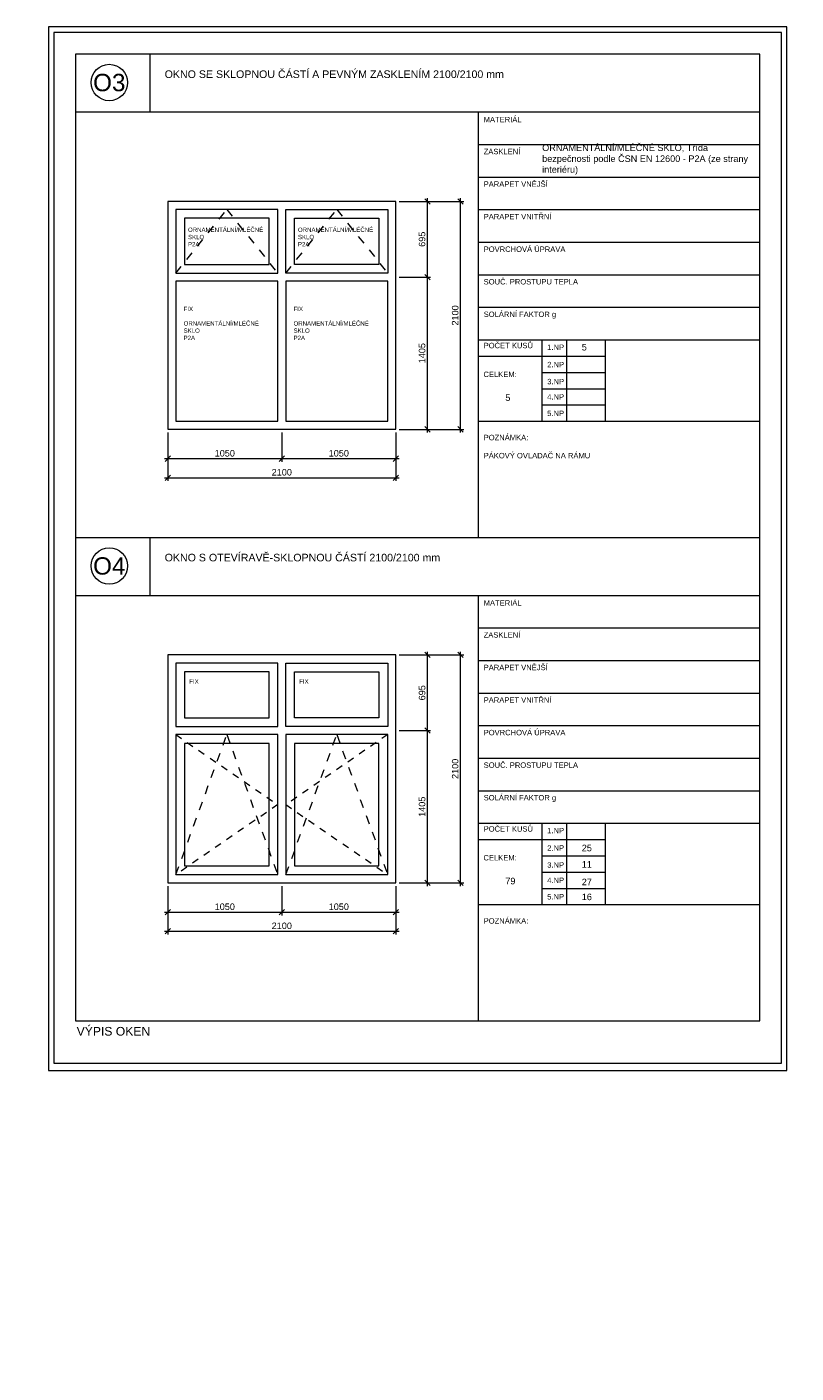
# Model space of a CAD drawing. Header units: millimetres. Extents: x 1370 to 200126, y -9734 to 86273.
# Tile 14 of 23: x 28477 to 35560, y 73678 to 86085. Entities that reach past the tile are written whole.
import ezdxf
from ezdxf.enums import TextEntityAlignment as Align

# ---------------------------------------------------------------- set-up
doc = ezdxf.new("R2010")
doc.units = ezdxf.units.MM
doc.linetypes.add('Čárka', pattern=[6.35, 3.175, -3.175])
doc.layers.get('0').update_dxf_attribs({"plot": 0})
doc.layers.add('000_NETISK', color=32, linetype='Continuous', lineweight=9, plot=False)
for name, color, linetype, lineweight in [('00_nove kce - slabe', 70, 'Continuous', 9), ('01_STAV_nove kce - slabe', 70, 'Continuous', 13), ('01_STAV_OKNA', 21, 'Continuous', 9), ('01_STAV_popis100', 4, 'Continuous', 13), ('AA_ROZPISKY', 7, 'Continuous', 15)]:
    doc.layers.add(name, color=color, linetype=linetype, lineweight=lineweight)
doc.layers.add('_ozn.místnosti', color=7, linetype='Continuous')
doc.styles.add('5.0 M50', font='arial.ttf', dxfattribs={"height": 250})
doc.styles.add('KCA', font='arial.ttf')
doc.styles.get("Standard").update_dxf_attribs({"font": 'arial.ttf'})
doc.dimstyles.new('AS20', dxfattribs={"dimtxt": 60, "dimasz": 50, "dimexe": 30, "dimexo": 30, "dimgap": 20, "dimtad": 0, "dimdec": 0, "dimrnd": 5, "dimdsep": 46, "dimtxsty": 'KCA', "dimblk1": 'OBLIQUE', "dimblk2": 'OBLIQUE', "dimsah": 1, "dimcen": 100, "dimdle": 30, "dimclrd": 256, "dimclre": 256, "dimclrt": 256, "dimadec": 0, "dimazin": 0, "dimtfac": 0.8, "dimtdec": 0, "dimtix": 1, "dimtmove": 1, "dimatfit": 0, "dimldrblk": 'OPEN', "dimfxl": 1, "dimtvp": 0.8, "dimtolj": 1, "dimlwd": -1, "dimlwe": -1, "dimarcsym": 0})

# ---------------------------------------------------------------- blocks, each defined once
blk = doc.blocks.new('BUBL1')
at = {"color": 0}
blk.add_circle((0, 0), 150, dxfattribs=at)
at = {"color": 0, "style": 'KCA'}
blk.add_attdef('x', text='', height=100, dxfattribs=at).set_placement((0, 0), align=Align.MIDDLE_CENTER)
blk = doc.blocks.new('_OBLIQUE')
at = {"color": 0, "linetype": 'ByBlock'}
blk.add_line((-0.5, -0.5), (0.5, 0.5), dxfattribs=at)
blk = doc.blocks.new('*D270')
at = {"layer": '01_STAV_popis100', "transparency": 16777216}
for p, q in [((29774, 82346), (29774, 82076)), ((30824, 82346), (30824, 82076)), ((29744, 82106), (30854, 82106))]:
    blk.add_line(p, q, dxfattribs=at)
at = {"layer": 'Defpoints', "color": 0, "transparency": 16777216}
for p in [(29774, 82376), (30824, 82376), (30824, 82106)]:
    blk.add_point(p, dxfattribs=at)
at = {"layer": '01_STAV_popis100', "transparency": 16777216, "xscale": 50, "yscale": 50, "zscale": 50, "rotation": 180}
blk.add_blockref('_OBLIQUE', (29774, 82106), dxfattribs=at)
at = {"layer": '01_STAV_popis100', "transparency": 16777216, "xscale": 50, "yscale": 50, "zscale": 50}
blk.add_blockref('_OBLIQUE', (30824, 82106), dxfattribs=at)
at = {"layer": '01_STAV_popis100', "transparency": 16777216, "insert": (30299, 82155), "char_height": 60, "attachment_point": 5, "style": 'KCA'}
blk.add_mtext('\\A1;1050', dxfattribs=at)
blk = doc.blocks.new('_OPEN')
at = {"color": 0, "linetype": 'ByBlock'}
for p, q in [((-1, 0.17), (0, 0)), ((0, 0), (-1, -0.17)), ((0, 0), (-1, 0))]:
    blk.add_line(p, q, dxfattribs=at)
blk = doc.blocks.new('*D271')
at = {"layer": '01_STAV_popis100', "transparency": 16777216}
for p, q in [((30824, 82346), (30824, 82076)), ((31874, 82346), (31874, 82076)), ((30794, 82106), (31904, 82106))]:
    blk.add_line(p, q, dxfattribs=at)
at = {"layer": 'Defpoints', "color": 0, "transparency": 16777216}
for p in [(30824, 82376), (31874, 82376), (31874, 82106)]:
    blk.add_point(p, dxfattribs=at)
at = {"layer": '01_STAV_popis100', "transparency": 16777216, "xscale": 50, "yscale": 50, "zscale": 50, "rotation": 180}
blk.add_blockref('_OBLIQUE', (30824, 82106), dxfattribs=at)
at = {"layer": '01_STAV_popis100', "transparency": 16777216, "xscale": 50, "yscale": 50, "zscale": 50}
blk.add_blockref('_OBLIQUE', (31874, 82106), dxfattribs=at)
at = {"layer": '01_STAV_popis100', "transparency": 16777216, "insert": (31349, 82155), "char_height": 60, "attachment_point": 5, "style": 'KCA'}
blk.add_mtext('\\A1;1050', dxfattribs=at)
blk = doc.blocks.new('*D238')
at = {"layer": '01_STAV_popis100', "transparency": 16777216}
for p, q in [((29774, 82346), (29774, 81900)), ((31874, 82346), (31874, 81900)), ((29744, 81930), (31904, 81930))]:
    blk.add_line(p, q, dxfattribs=at)
at = {"layer": 'Defpoints', "color": 0, "transparency": 16777216}
for p in [(29774, 82376), (31874, 82376), (31874, 81930)]:
    blk.add_point(p, dxfattribs=at)
at = {"layer": '01_STAV_popis100', "transparency": 16777216, "xscale": 50, "yscale": 50, "zscale": 50, "rotation": 180}
blk.add_blockref('_OBLIQUE', (29774, 81930), dxfattribs=at)
at = {"layer": '01_STAV_popis100', "transparency": 16777216, "xscale": 50, "yscale": 50, "zscale": 50}
blk.add_blockref('_OBLIQUE', (31874, 81930), dxfattribs=at)
at = {"layer": '01_STAV_popis100', "transparency": 16777216, "insert": (30824, 81980), "char_height": 60, "attachment_point": 5, "style": 'KCA'}
blk.add_mtext('\\A1;2100', dxfattribs=at)
blk = doc.blocks.new('*D272')
at = {"layer": '01_STAV_popis100', "transparency": 16777216}
for p, q in [((32470, 82346), (32470, 84506)), ((31904, 84476), (32500, 84476)), ((31904, 82376), (32500, 82376))]:
    blk.add_line(p, q, dxfattribs=at)
at = {"layer": 'Defpoints', "color": 0, "transparency": 16777216}
for p in [(31874, 84476), (32470, 84476), (31874, 82376)]:
    blk.add_point(p, dxfattribs=at)
at = {"layer": '01_STAV_popis100', "transparency": 16777216, "xscale": 50, "yscale": 50, "zscale": 50}
for p, rotation in [((32470, 84476), 90), ((32470, 82376), 270)]:
    blk.add_blockref('_OBLIQUE', p, dxfattribs=dict(at, rotation=rotation))
at = {"layer": '01_STAV_popis100', "transparency": 16777216, "insert": (32421, 83426), "char_height": 60, "attachment_point": 5, "rotation": 90, "style": 'KCA'}
blk.add_mtext('\\A1;2100', dxfattribs=at)
blk = doc.blocks.new('*D239')
at = {"layer": '01_STAV_popis100', "transparency": 16777216}
for p, q in [((31904, 83779), (32195, 83779)), ((32165, 82346), (32165, 83809)), ((31904, 82376), (32195, 82376))]:
    blk.add_line(p, q, dxfattribs=at)
at = {"layer": 'Defpoints', "color": 0, "transparency": 16777216}
for p in [(31874, 83779), (32165, 83779), (31874, 82376)]:
    blk.add_point(p, dxfattribs=at)
at = {"layer": '01_STAV_popis100', "transparency": 16777216, "xscale": 50, "yscale": 50, "zscale": 50}
for p, rotation in [((32165, 83779), 90), ((32165, 82376), 270)]:
    blk.add_blockref('_OBLIQUE', p, dxfattribs=dict(at, rotation=rotation))
at = {"layer": '01_STAV_popis100', "transparency": 16777216, "insert": (32116, 83078), "char_height": 60, "attachment_point": 5, "rotation": 90, "style": 'KCA'}
blk.add_mtext('\\A1;1405', dxfattribs=at)
blk = doc.blocks.new('*D240')
at = {"layer": '01_STAV_popis100', "transparency": 16777216}
for p, q in [((32165, 83749), (32165, 84506)), ((31904, 84476), (32195, 84476)), ((31904, 83779), (32195, 83779))]:
    blk.add_line(p, q, dxfattribs=at)
at = {"layer": 'Defpoints', "color": 0, "transparency": 16777216}
for p in [(31874, 84476), (32165, 84476), (31874, 83779)]:
    blk.add_point(p, dxfattribs=at)
at = {"layer": '01_STAV_popis100', "transparency": 16777216, "xscale": 50, "yscale": 50, "zscale": 50}
for p, rotation in [((32165, 84476), 90), ((32165, 83779), 270)]:
    blk.add_blockref('_OBLIQUE', p, dxfattribs=dict(at, rotation=rotation))
at = {"layer": '01_STAV_popis100', "transparency": 16777216, "insert": (32116, 84128), "char_height": 60, "attachment_point": 5, "rotation": 90, "style": 'KCA'}
blk.add_mtext('\\A1;695', dxfattribs=at)
blk = doc.blocks.new('*D273')
at = {"layer": '01_STAV_popis100', "transparency": 16777216}
for p, q in [((29774, 78167), (29774, 77897)), ((30824, 78167), (30824, 77897)), ((29744, 77927), (30854, 77927))]:
    blk.add_line(p, q, dxfattribs=at)
at = {"layer": 'Defpoints', "color": 0, "transparency": 16777216}
for p in [(29774, 78197), (30824, 78197), (30824, 77927)]:
    blk.add_point(p, dxfattribs=at)
at = {"layer": '01_STAV_popis100', "transparency": 16777216, "xscale": 50, "yscale": 50, "zscale": 50, "rotation": 180}
blk.add_blockref('_OBLIQUE', (29774, 77927), dxfattribs=at)
at = {"layer": '01_STAV_popis100', "transparency": 16777216, "xscale": 50, "yscale": 50, "zscale": 50}
blk.add_blockref('_OBLIQUE', (30824, 77927), dxfattribs=at)
at = {"layer": '01_STAV_popis100', "transparency": 16777216, "insert": (30299, 77976), "char_height": 60, "attachment_point": 5, "style": 'KCA'}
blk.add_mtext('\\A1;1050', dxfattribs=at)
blk = doc.blocks.new('*D274')
at = {"layer": '01_STAV_popis100', "transparency": 16777216}
for p, q in [((30824, 78167), (30824, 77897)), ((31874, 78167), (31874, 77897)), ((30794, 77927), (31904, 77927))]:
    blk.add_line(p, q, dxfattribs=at)
at = {"layer": 'Defpoints', "color": 0, "transparency": 16777216}
for p in [(30824, 78197), (31874, 78197), (31874, 77927)]:
    blk.add_point(p, dxfattribs=at)
at = {"layer": '01_STAV_popis100', "transparency": 16777216, "xscale": 50, "yscale": 50, "zscale": 50, "rotation": 180}
blk.add_blockref('_OBLIQUE', (30824, 77927), dxfattribs=at)
at = {"layer": '01_STAV_popis100', "transparency": 16777216, "xscale": 50, "yscale": 50, "zscale": 50}
blk.add_blockref('_OBLIQUE', (31874, 77927), dxfattribs=at)
at = {"layer": '01_STAV_popis100', "transparency": 16777216, "insert": (31349, 77976), "char_height": 60, "attachment_point": 5, "style": 'KCA'}
blk.add_mtext('\\A1;1050', dxfattribs=at)
blk = doc.blocks.new('*D241')
at = {"layer": '01_STAV_popis100', "transparency": 16777216}
for p, q in [((29774, 78167), (29774, 77721)), ((31874, 78167), (31874, 77721)), ((29744, 77751), (31904, 77751))]:
    blk.add_line(p, q, dxfattribs=at)
at = {"layer": 'Defpoints', "color": 0, "transparency": 16777216}
for p in [(29774, 78197), (31874, 78197), (31874, 77751)]:
    blk.add_point(p, dxfattribs=at)
at = {"layer": '01_STAV_popis100', "transparency": 16777216, "xscale": 50, "yscale": 50, "zscale": 50, "rotation": 180}
blk.add_blockref('_OBLIQUE', (29774, 77751), dxfattribs=at)
at = {"layer": '01_STAV_popis100', "transparency": 16777216, "xscale": 50, "yscale": 50, "zscale": 50}
blk.add_blockref('_OBLIQUE', (31874, 77751), dxfattribs=at)
at = {"layer": '01_STAV_popis100', "transparency": 16777216, "insert": (30824, 77800), "char_height": 60, "attachment_point": 5, "style": 'KCA'}
blk.add_mtext('\\A1;2100', dxfattribs=at)
blk = doc.blocks.new('*D275')
at = {"layer": '01_STAV_popis100', "transparency": 16777216}
for p, q in [((31904, 80297), (32500, 80297)), ((32470, 78167), (32470, 80327)), ((31904, 78197), (32500, 78197))]:
    blk.add_line(p, q, dxfattribs=at)
at = {"layer": 'Defpoints', "color": 0, "transparency": 16777216}
for p in [(31874, 80297), (32470, 80297), (31874, 78197)]:
    blk.add_point(p, dxfattribs=at)
at = {"layer": '01_STAV_popis100', "transparency": 16777216, "xscale": 50, "yscale": 50, "zscale": 50}
for p, rotation in [((32470, 80297), 90), ((32470, 78197), 270)]:
    blk.add_blockref('_OBLIQUE', p, dxfattribs=dict(at, rotation=rotation))
at = {"layer": '01_STAV_popis100', "transparency": 16777216, "insert": (32421, 79247), "char_height": 60, "attachment_point": 5, "rotation": 90, "style": 'KCA'}
blk.add_mtext('\\A1;2100', dxfattribs=at)
blk = doc.blocks.new('*D242')
at = {"layer": '01_STAV_popis100', "transparency": 16777216}
for p, q in [((31904, 79600), (32195, 79600)), ((32165, 78167), (32165, 79630)), ((31904, 78197), (32195, 78197))]:
    blk.add_line(p, q, dxfattribs=at)
at = {"layer": 'Defpoints', "color": 0, "transparency": 16777216}
for p in [(31874, 79600), (32165, 79600), (31874, 78197)]:
    blk.add_point(p, dxfattribs=at)
at = {"layer": '01_STAV_popis100', "transparency": 16777216, "xscale": 50, "yscale": 50, "zscale": 50}
for p, rotation in [((32165, 79600), 90), ((32165, 78197), 270)]:
    blk.add_blockref('_OBLIQUE', p, dxfattribs=dict(at, rotation=rotation))
at = {"layer": '01_STAV_popis100', "transparency": 16777216, "insert": (32116, 78898), "char_height": 60, "attachment_point": 5, "rotation": 90, "style": 'KCA'}
blk.add_mtext('\\A1;1405', dxfattribs=at)
blk = doc.blocks.new('*D243')
at = {"layer": '01_STAV_popis100', "transparency": 16777216}
for p, q in [((31904, 80297), (32195, 80297)), ((32165, 79570), (32165, 80327)), ((31904, 79600), (32195, 79600))]:
    blk.add_line(p, q, dxfattribs=at)
at = {"layer": 'Defpoints', "color": 0, "transparency": 16777216}
for p in [(31874, 80297), (32165, 80297), (31874, 79600)]:
    blk.add_point(p, dxfattribs=at)
at = {"layer": '01_STAV_popis100', "transparency": 16777216, "xscale": 50, "yscale": 50, "zscale": 50}
for p, rotation in [((32165, 80297), 90), ((32165, 79600), 270)]:
    blk.add_blockref('_OBLIQUE', p, dxfattribs=dict(at, rotation=rotation))
at = {"layer": '01_STAV_popis100', "transparency": 16777216, "insert": (32116, 79948), "char_height": 60, "attachment_point": 5, "rotation": 90, "style": 'KCA'}
blk.add_mtext('\\A1;695', dxfattribs=at)

msp = doc.modelspace()

# ---------------------------------------------------------------- linework, layer by layer
at = {"layer": '000_NETISK', "color": 7, "ltscale": 1000}
for points in [[(28675, 86084.8), (28675, 76467.7), (35475, 76467.7), (35475, 86084.8)], [(28675, 76467.7), (35475, 76467.7), (35475, 86084.8), (28675, 86084.8)], [(28725, 86034.8), (28725, 76535.3), (35425, 76535.3), (35425, 86034.8)]]:
    msp.add_lwpolyline(points, close=True, dxfattribs=at)
at = {"layer": '00_nove kce - slabe', "color": 7, "linetype": 'Čárka', "ltscale": 20}
for points in [[(29849, 79562.1), (30786.5, 78917.1), (29849, 78272.1)], [(31799, 79562.1), (30861.5, 78917.1), (31799, 78272.1)]]:
    msp.add_lwpolyline(points, dxfattribs=at)
at = {"layer": '01_STAV_nove kce - slabe', "color": 7}
for points in [[(29774, 84476.4), (29774, 82376.4), (31874, 82376.4), (31874, 84476.4)], [(29849, 84401.4), (29849, 83816.4), (30786.5, 83816.4), (30786.5, 84401.4)], [(31799, 84401.4), (31799, 83816.4), (30861.5, 83816.4), (30861.5, 84401.4)], [(29929, 84321.4), (29929, 83896.4), (30706.5, 83896.4), (30706.5, 84321.4)], [(31719, 84321.4), (31719, 83896.4), (30941.5, 83896.4), (30941.5, 84321.4)], [(30786.5, 83741.4), (29849, 83741.4), (29849, 82451.4), (30786.5, 82451.4)], [(31799, 83741.4), (30861.5, 83741.4), (30861.5, 82451.4), (31799, 82451.4)], [(29774, 80297.1), (29774, 78197.1), (31874, 78197.1), (31874, 80297.1)], [(29849, 80222.1), (29849, 79637.1), (30786.5, 79637.1), (30786.5, 80222.1)], [(31799, 80222.1), (31799, 79637.1), (30861.5, 79637.1), (30861.5, 80222.1)], [(29929, 80142.1), (29929, 79717.1), (30706.5, 79717.1), (30706.5, 80142.1)], [(31719, 80142.1), (31719, 79717.1), (30941.5, 79717.1), (30941.5, 80142.1)], [(30786.5, 79562.1), (29849, 79562.1), (29849, 78272.1), (30786.5, 78272.1)], [(31799, 79562.1), (30861.5, 79562.1), (30861.5, 78272.1), (31799, 78272.1)], [(30706.5, 79482.1), (29929, 79482.1), (29929, 78352.1), (30706.5, 78352.1)], [(31719, 79482.1), (30941.5, 79482.1), (30941.5, 78352.1), (31719, 78352.1)]]:
    msp.add_lwpolyline(points, close=True, dxfattribs=at)
at = {"layer": '01_STAV_nove kce - slabe', "color": 7, "linetype": 'Čárka', "ltscale": 25}
for points in [[(29849, 83816.4), (30317.7, 84401.4), (30786.5, 83816.4)], [(30861.5, 83816.4), (31330.2, 84401.4), (31799, 83816.4)], [(29849, 78272.1), (30317.7, 79562.1), (30786.5, 78272.1)], [(30861.5, 78272.1), (31330.2, 79562.1), (31799, 78272.1)]]:
    msp.add_lwpolyline(points, dxfattribs=at)
at = {"layer": '01_STAV_popis100', "color": 7, "ltscale": 1000}
for p, q in [((29610, 85834.8), (29610, 85300.8)), ((28925, 85300.8), (35225, 85300.8)), ((32632, 85300.8), (32632, 81377.3)), ((32632, 85000.8), (35225, 85000.8)), ((32632, 84700.8), (35225, 84700.8)), ((32632, 84400.8), (35225, 84400.8)), ((32632, 84100.8), (35225, 84100.8)), ((32632, 83800.8), (35225, 83800.8)), ((32632, 83500.8), (35225, 83500.8)), ((32632, 83200.8), (35225, 83200.8)), ((33217.5, 83200.8), (33217.5, 82450.8)), ((33447, 83200.8), (33447, 82450.8)), ((33803, 83200.8), (33803, 82450.8)), ((32632, 83050.8), (33803, 83050.8)), ((33217.5, 82900.8), (33803, 82900.8)), ((33217.5, 82750.8), (33803, 82750.8)), ((33217.5, 82600.8), (33803, 82600.8)), ((32632, 82450.8), (35225, 82450.8)), ((28925, 81379.8), (35225, 81379.8)), ((29610, 81379.8), (29610, 80845.8)), ((28925, 80845.8), (35225, 80845.8)), ((32632, 80845.8), (32632, 76922.3)), ((32632, 80545.8), (35225, 80545.8)), ((32632, 80245.8), (35225, 80245.8)), ((32632, 79945.8), (35225, 79945.8)), ((32632, 79645.8), (35225, 79645.8)), ((32632, 79345.8), (35225, 79345.8)), ((32632, 79045.8), (35225, 79045.8)), ((32632, 78745.8), (35225, 78745.8)), ((33217.5, 78745.8), (33217.5, 77995.8)), ((33447, 78745.8), (33447, 77995.8)), ((33803, 78745.8), (33803, 77995.8)), ((32632, 78595.8), (33803, 78595.8)), ((33217.5, 78445.8), (33803, 78445.8)), ((33217.5, 78295.8), (33803, 78295.8)), ((33217.5, 78145.8), (33803, 78145.8)), ((32632, 77995.8), (35225, 77995.8))]:
    msp.add_line(p, q, dxfattribs=at)
msp.add_lwpolyline([(28925, 85834.8), (28925, 76924.8), (35225, 76924.8), (35225, 85834.8)], close=True, dxfattribs=at)

# ---------------------------------------------------------------- block references
at = {"layer": '01_STAV_OKNA', "color": 7}
ref = msp.add_blockref('BUBL1', (29235.2, 85572.3), dxfattribs=dict(at, xscale=1.119999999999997, yscale=1.119999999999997, zscale=1.119999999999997, rotation=359.994372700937))
ref.add_attrib('x', 'O3', dxfattribs={"layer": '0', "height": 160, "rotation": 359.99437, "style": 'KCA'}).set_placement((29235.2, 85572.3), align=Align.MIDDLE_CENTER)
ref = msp.add_blockref('BUBL1', (29235.2, 81117.3), dxfattribs=dict(at, xscale=1.119999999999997, yscale=1.119999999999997, zscale=1.119999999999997, rotation=359.994372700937))
ref.add_attrib('x', 'O4', dxfattribs={"layer": '0', "height": 160, "rotation": 359.99437, "style": 'KCA'}).set_placement((29235.2, 81117.3), align=Align.MIDDLE_CENTER)

# ---------------------------------------------------------------- texts
at = {"layer": '_ozn.místnosti', "color": 7, "attachment_point": 1, "rotation": 359.99437, "style": '5.0 M50'}
for s, width, gutter_width, heights, insert, char_height in [('\\A1;OKNO SE SKLOPNOU ČÁSTÍ A PEVNÝM ZASKLENÍM 2100/2100 mm', 3185.769, 1250, [0], (29745.3, 85684.3), 70), ('MATERIÁL', 672.312, 1250, [0], (32683, 85255.9), 50), ('ORNAMENTÁLNÍ/MLÉČNÉ SKLO, Třída bezpečnosti podle ČSN EN 12600 - P2A (ze strany interiéru)', 1944.94, 1250, [373], (33221.8, 85000.8), 60), ('ZASKLENÍ', 672.312, 1250, [0], (32683, 84961.4), 50), ('PARAPET VNĚJŠÍ', 942.754, 1250, [0], (32683, 84661.4), 50), ('PARAPET VNITŘNÍ', 942.754, 1250, [0], (32683, 84361.4), 50), ('\\P\\P\\PORNAMENTÁLNÍ/MLÉČNÉ SKLO\\PP2A', 761.037, 12.5, [0], (29960.5, 84435.3), 40), ('\\P\\P\\PORNAMENTÁLNÍ/MLÉČNÉ SKLO\\PP2A', 761.037, 12.5, [0], (30973, 84435.3), 40), ('POVRCHOVÁ ÚPRAVA', 1088.492, 1250, [0], (32683, 84061.4), 50), ('SOUČ. PROSTUPU TEPLA', 942.754, 1250, [0], (32683, 83761.4), 50), ('FIX\\P\\PORNAMENTÁLNÍ/MLÉČNÉ SKLO\\PP2A', 761.037, 12.5, [0], (29919.9, 83505.7), 40), ('FIX\\P\\PORNAMENTÁLNÍ/MLÉČNÉ SKLO\\PP2A', 761.037, 12.5, [0], (30932.4, 83505.7), 40), ('SOLÁRNÍ FAKTOR g', 942.754, 1250, [0], (32683, 83461.4), 50), ('POČET KUSŮ', 942.754, 1250, [0], (32683, 83173.4), 50), ('1.NP', 942.754, 1250, [0], (33268.5, 83157.9), 50), ('5', 1526.496, 1250, [60.2], (33586.5, 83162.8), 60), ('CELKEM:', 942.754, 1250, [0], (32681, 82907.9), 50), ('2.NP', 942.754, 1250, [0], (33268.5, 82997.8), 50), ('3.NP', 942.754, 1250, [0], (33268.5, 82841.4), 50), ('5', 1526.496, 1250, [0], (32882.5, 82698.3), 60), ('4.NP', 942.754, 1250, [0], (33268.5, 82699.8), 50), ('5.NP', 942.754, 1250, [0], (33268.5, 82548.1), 50), ('POZNÁMKA: \\P\\PPÁKOVÝ OVLADAČ NA RÁMU', 1686.907, 1250, [494.9], (32683, 82325.6), 50), ('\\A1;OKNO S OTEVÍRAVĚ-SKLOPNOU ČÁSTÍ 2100/2100 mm', 3185.769, 1250, [0], (29745.3, 81229.3), 70), ('MATERIÁL', 672.312, 1250, [0], (32683, 80800.9), 50), ('ZASKLENÍ', 672.312, 1250, [0], (32683, 80506.4), 50), ('PARAPET VNĚJŠÍ', 942.754, 1250, [0], (32683, 80206.4), 50), ('FIX', 705.887, 12.5, [0], (29971.9, 80072.1), 40), ('FIX', 705.887, 12.5, [0], (30984.4, 80072.1), 40), ('PARAPET VNITŘNÍ', 942.754, 1250, [0], (32683, 79906.4), 50), ('POVRCHOVÁ ÚPRAVA', 1088.492, 1250, [0], (32683, 79606.4), 50), ('SOUČ. PROSTUPU TEPLA', 942.754, 1250, [0], (32683, 79306.4), 50), ('SOLÁRNÍ FAKTOR g', 942.754, 1250, [0], (32683, 79006.4), 50), ('POČET KUSŮ', 942.754, 1250, [0], (32683, 78718.4), 50), ('1.NP', 942.754, 1250, [0], (33268.5, 78702.9), 50), ('2.NP', 942.754, 1250, [0], (33268.5, 78542.8), 50), ('25', 1526.496, 1250, [60.2], (33586.5, 78547.7), 60), ('CELKEM:', 942.754, 1250, [0], (32681, 78452.9), 50), ('3.NP', 942.754, 1250, [0], (33268.5, 78386.4), 50), ('11', 1526.496, 1250, [60.2], (33586.5, 78397.1), 60), ('79', 1526.496, 1250, [0], (32882.5, 78243.3), 60), ('4.NP', 942.754, 1250, [0], (33268.5, 78244.8), 50), ('27', 1526.496, 1250, [60.2], (33586.5, 78234.9), 60), ('5.NP', 942.754, 1250, [0], (33268.5, 78093.1), 50), ('16', 1526.496, 1250, [60.2], (33586.5, 78097), 60), ('POZNÁMKA:', 942.754, 1250, [0], (32683, 77870.6), 50), ('VÝPIS OKEN', 1635, 1250, [0], (28935, 76868.5), 80)]:
    msp.add_mtext_dynamic_manual_height_columns(s, width=width, gutter_width=gutter_width, heights=heights, dxfattribs=dict(at, insert=insert, char_height=char_height))
at = {"layer": 'AA_ROZPISKY', "color": 7, "insert": (8905.3, 74585.1), "char_height": 93.333, "attachment_point": 1, "rotation": 359.99437}
msp.add_mtext_dynamic_manual_height_columns('\\pi507.99;{\\W0.7;\\C256;Lublaňská 1002/9, 120 00 Praha 2\\P\\pi496.65,t1430,1523.3;IČO: 29136440 | +420 736 630 021\\P\\pi541.79,t1475.1,2501.8;www.ecoten.cz | info@ecoten.cz\\H1.0805x; }', width=2400.007, gutter_width=150, heights=[0], dxfattribs=at)

# ---------------------------------------------------------------- dimensions: what is measured, and where the dimension line sits
at = {"layer": '01_STAV_popis100', "color": 7}
for base, p1, p2, picture, middle in [((32469.5, 84476.4), (31874, 82376.4), (31874, 84476.4), '*D272', (32420.5, 83426.4)), ((32164.722388, 84476.3985152), (31873.9583925, 83778.8985152), (31873.9583925, 84476.3985152), '*D240', (32115.7073812, 84127.6485152)), ((32164.722388, 83778.8985152), (31873.9583925, 82376.3985152), (31873.9583925, 83778.8985152), '*D239', (32115.7073812, 83077.6485152)), ((32469.5, 80297.1), (31874, 78197.1), (31874, 80297.1), '*D275', (32420.5, 79247.1)), ((32164.722388, 80297.0833754), (31873.9583925, 79599.5833754), (31873.9583925, 80297.0833754), '*D243', (32115.7073812, 79948.3333754)), ((32164.722388, 79599.5833754), (31873.9583925, 78197.0833754), (31873.9583925, 79599.5833754), '*D242', (32115.7073812, 78898.3333754))]:
    dim = msp.add_linear_dim(base=base, p1=p1, p2=p2, angle=90, dimstyle='AS20', dxfattribs=at)
    dim.commit()
    dim.dimension.update_dxf_attribs({"geometry": picture, "text_midpoint": middle})
for base, p1, p2, picture, middle in [((30824, 82106.4), (29774, 82376.4), (30824, 82376.4), '*D270', (30299, 82155.4)), ((31874, 81930.5), (29774, 82376.4), (31874, 82376.4), '*D238', (30824, 81979.5)), ((31874, 82106.4), (30824, 82376.4), (31874, 82376.4), '*D271', (31349, 82155.4)), ((30824, 77927.1), (29774, 78197.1), (30824, 78197.1), '*D273', (30299, 77976.1)), ((31874, 77751.2), (29774, 78197.1), (31874, 78197.1), '*D241', (30824, 77800.2)), ((31874, 77927.1), (30824, 78197.1), (31874, 78197.1), '*D274', (31349, 77976.1))]:
    dim = msp.add_linear_dim(base=base, p1=p1, p2=p2, dimstyle='AS20', dxfattribs=at)
    dim.commit()
    dim.dimension.update_dxf_attribs({"geometry": picture, "text_midpoint": middle})

doc.saveas('drawing.dxf')
